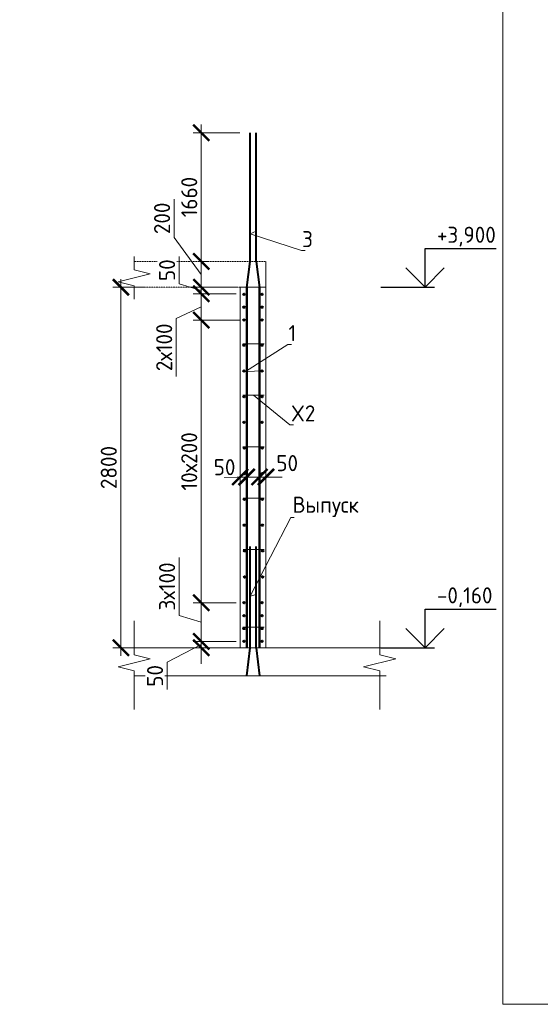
# Model space of a CAD drawing. Header units: millimetres. Extents: x 369815 to 1481759, y -423071 to -27917.
# Tile 115 of 256: x 494465 to 502553, y -198192 to -182900. Entities that reach past the tile are written whole.
import ezdxf
from ezdxf import colors
from ezdxf.entities.mleader import LeaderData, LeaderLine
from ezdxf.math import Vec2, Vec3

# ---------------------------------------------------------------- set-up
doc = ezdxf.new("R2010")
doc.units = ezdxf.units.MM
doc.linetypes.add('01 Штриховая _4 мм_', pattern=[6, 3.5, -2.5])
for name, color, linetype, lineweight in [('AF_Perekritie', 90, 'Continuous', 18), ('AF_Stena', 90, 'Continuous', 18), ('KR_Fundament', 253, 'Continuous', 18), ('Арм_шпильки', 143, 'Continuous', 18), ('Армирование', 3, 'Continuous', 40), ('АрмСтер', 2, 'Continuous', 50), ('подоснова', 151, 'Continuous', 5), ('размер', 1, 'Continuous', 25), ('РАЗМЕРЫ', 1, 'Continuous', 9), ('Текст', 7, 'Continuous', 25), ('ТОНКИЕ', 7, 'Continuous', 9)]:
    doc.layers.add(name, color=color, linetype=linetype, lineweight=lineweight)
doc.styles.add('GOST-2.304_Type-B', font='GOST_Common.ttf')
doc.styles.add('ГОСТ', font='GOST_Common.ttf')
doc.dimstyles.new('мой 25', dxfattribs={"dimscale": 100, "dimtxt": 2.5, "dimasz": 2.5, "dimexe": 1.25, "dimexo": 0.625, "dimtad": 1, "dimdec": 0, "dimlfac": 0.5, "dimtxsty": 'GOST-2.304_Type-B', "dimblk": 'ARCHTICK', "dimcen": 2.5, "dimdle": 1.25, "dimaunit": 1, "dimadec": 1, "dimazin": 2, "dimtfac": 1, "dimtdec": 0, "dimtmove": 1, "dimatfit": 3, "dimfxl": 6, "dimfxlon": 1, "dimtfill": 1, "dimlwd": -1, "dimlwe": -1, "dimarcsym": 0})

# ---------------------------------------------------------------- blocks, each defined once
blk = doc.blocks.new('*U78')
at = {"layer": 'ТОНКИЕ'}
blk.add_lwpolyline([(0, 0), (420, 0), (420, 297), (0, 297)], close=True, dxfattribs=at)
blk = doc.blocks.new('_None')
blk = doc.blocks.new('_ArchTick')
at = {"color": 0, "linetype": 'ByBlock', "const_width": 0.15}
blk.add_lwpolyline([(-0.5, -0.5), (0.5, 0.5)], dxfattribs=at)
blk = doc.blocks.new('*D597')
at = {"layer": 'DEFPOINTS', "color": 0, "transparency": 16777216}
for p in [(497250, -186655), (497286, -186655), (497249, -187055)]:
    blk.add_point(p, dxfattribs=at)
at = {"layer": 'РАЗМЕРЫ', "color": 0, "linetype": 'Continuous', "transparency": 16777216}
for p, q in [((496865, -186285), (496865, -185685)), ((497286, -186855), (496865, -186285)), ((497286, -187180), (497286, -186530)), ((497286, -186655), (497411, -186655)), ((497286, -187055), (497411, -187055))]:
    blk.add_line(p, q, dxfattribs=at)
at = {"layer": 'РАЗМЕРЫ', "color": 0, "transparency": 16777216, "xscale": 250, "yscale": 250, "zscale": 250}
for p, rotation in [((497286, -186655), 90), ((497286, -187055), 270)]:
    blk.add_blockref('_ArchTick', p, dxfattribs=dict(at, rotation=rotation))
at = {"layer": 'РАЗМЕРЫ', "color": 0, "transparency": 16777216, "insert": (496677, -185985), "char_height": 250, "attachment_point": 5, "rotation": 90, "style": 'GOST-2.304_Type-B', "bg_fill": 3, "box_fill_scale": 1.1, "bg_fill_color": 256, "bg_fill_true_color": 13158600, "bg_fill_transparency": 0}
blk.add_mtext('200', dxfattribs=at)
blk = doc.blocks.new('*D598')
at = {"layer": 'DEFPOINTS', "color": 0, "transparency": 16777216}
for p in [(497891, -189353), (497991, -189353), (497991, -190003)]:
    blk.add_point(p, dxfattribs=at)
at = {"layer": 'РАЗМЕРЫ', "color": 0, "linetype": 'Continuous', "transparency": 16777216}
for p, q in [((497891, -189415), (497891, -190128)), ((497991, -189415), (497991, -190128)), ((497891, -190003), (497641, -190003)), ((497991, -190003), (498241, -190003))]:
    blk.add_line(p, q, dxfattribs=at)
at = {"layer": 'РАЗМЕРЫ', "color": 0, "transparency": 16777216, "insert": (497648, -189850), "char_height": 250, "attachment_point": 5, "style": 'GOST-2.304_Type-B', "bg_fill": 3, "box_fill_scale": 1.1, "bg_fill_color": 256, "bg_fill_true_color": 13158600, "bg_fill_transparency": 0}
blk.add_mtext('50', dxfattribs=at)
at = {"layer": 'РАЗМЕРЫ', "color": 0, "linetype": 'Continuous', "transparency": 16777216}
blk.add_line((497891, -190003), (497991, -190003), dxfattribs=at)
at = {"layer": 'РАЗМЕРЫ', "color": 0, "transparency": 16777216, "xscale": 250, "yscale": 250, "zscale": 250}
blk.add_blockref('_ArchTick', (497891, -190003), dxfattribs=at)
at = {"layer": 'РАЗМЕРЫ', "color": 0, "transparency": 16777216, "xscale": 250, "yscale": 250, "zscale": 250, "rotation": 180}
blk.add_blockref('_ArchTick', (497991, -190003), dxfattribs=at)
blk = doc.blocks.new('*D599')
at = {"layer": 'DEFPOINTS', "color": 0, "transparency": 16777216}
for p in [(498191, -189353), (498291, -189353), (498291, -190003)]:
    blk.add_point(p, dxfattribs=at)
at = {"layer": 'РАЗМЕРЫ', "color": 0, "linetype": 'Continuous', "transparency": 16777216}
for p, q in [((498191, -189415), (498191, -190128)), ((498291, -189415), (498291, -190128)), ((498191, -190003), (497941, -190003)), ((498191, -190003), (498291, -190003)), ((498291, -190003), (498541, -190003))]:
    blk.add_line(p, q, dxfattribs=at)
at = {"layer": 'РАЗМЕРЫ', "color": 0, "transparency": 16777216, "xscale": 250, "yscale": 250, "zscale": 250}
blk.add_blockref('_ArchTick', (498191, -190003), dxfattribs=at)
at = {"layer": 'РАЗМЕРЫ', "color": 0, "transparency": 16777216, "insert": (498621, -189787), "char_height": 250, "attachment_point": 5, "style": 'GOST-2.304_Type-B', "bg_fill": 3, "box_fill_scale": 1.1, "bg_fill_color": 256, "bg_fill_true_color": 13158600, "bg_fill_transparency": 0}
blk.add_mtext('50', dxfattribs=at)
at = {"layer": 'РАЗМЕРЫ', "color": 0, "transparency": 16777216, "xscale": 250, "yscale": 250, "zscale": 250, "rotation": 180}
blk.add_blockref('_ArchTick', (498291, -190003), dxfattribs=at)
blk = doc.blocks.new('*D600')
at = {"layer": 'DEFPOINTS', "color": 0, "transparency": 16777216}
for p in [(496482, -187055), (496037, -192655), (498355, -192655)]:
    blk.add_point(p, dxfattribs=at)
at = {"layer": 'РАЗМЕРЫ', "color": 0, "linetype": 'Continuous', "transparency": 16777216}
for p, q in [((496037, -186930), (496037, -192780)), ((496420, -187055), (495912, -187055)), ((496637, -192655), (495912, -192655))]:
    blk.add_line(p, q, dxfattribs=at)
at = {"layer": 'РАЗМЕРЫ', "color": 0, "transparency": 16777216, "xscale": 250, "yscale": 250, "zscale": 250}
for p, rotation in [((496037, -187055), 90), ((496037, -192655), 270)]:
    blk.add_blockref('_ArchTick', p, dxfattribs=dict(at, rotation=rotation))
at = {"layer": 'РАЗМЕРЫ', "color": 0, "transparency": 16777216, "insert": (495849, -189855), "char_height": 250, "attachment_point": 5, "rotation": 90, "style": 'GOST-2.304_Type-B', "bg_fill": 3, "box_fill_scale": 1.1, "bg_fill_color": 256, "bg_fill_true_color": 13158600, "bg_fill_transparency": 0}
blk.add_mtext('2800', dxfattribs=at)
blk = doc.blocks.new('*D595')
at = {"layer": 'DEFPOINTS', "color": 0, "transparency": 16777216}
for p in [(497250, -186655), (497286, -186655), (497249, -187055)]:
    blk.add_point(p, dxfattribs=at)
at = {"layer": 'РАЗМЕРЫ', "color": 0, "linetype": 'Continuous', "transparency": 16777216}
for p, q in [((496865, -186285), (496865, -185685)), ((497286, -186855), (496865, -186285)), ((497286, -187180), (497286, -186530)), ((497286, -186655), (497411, -186655)), ((497286, -187055), (497411, -187055))]:
    blk.add_line(p, q, dxfattribs=at)
at = {"layer": 'РАЗМЕРЫ', "color": 0, "transparency": 16777216, "xscale": 250, "yscale": 250, "zscale": 250}
for p, rotation in [((497286, -186655), 90), ((497286, -187055), 270)]:
    blk.add_blockref('_ArchTick', p, dxfattribs=dict(at, rotation=rotation))
at = {"layer": 'РАЗМЕРЫ', "color": 0, "transparency": 16777216, "insert": (496677, -185985), "char_height": 250, "attachment_point": 5, "rotation": 90, "style": 'GOST-2.304_Type-B', "bg_fill": 3, "box_fill_scale": 1.1, "bg_fill_color": 256, "bg_fill_true_color": 13158600, "bg_fill_transparency": 0}
blk.add_mtext('200', dxfattribs=at)
blk = doc.blocks.new('*D596')
at = {"layer": 'DEFPOINTS', "color": 0, "transparency": 16777216}
for p in [(497286, -184655), (498046, -184655), (497250, -186655)]:
    blk.add_point(p, dxfattribs=at)
at = {"layer": 'РАЗМЕРЫ', "color": 0, "linetype": 'Continuous', "transparency": 16777216}
for p, q in [((497286, -186780), (497286, -184530)), ((497886, -184655), (497161, -184655)), ((497286, -186655), (497411, -186655))]:
    blk.add_line(p, q, dxfattribs=at)
at = {"layer": 'РАЗМЕРЫ', "color": 0, "transparency": 16777216, "xscale": 250, "yscale": 250, "zscale": 250}
for p, rotation in [((497286, -184655), 90), ((497286, -186655), 270)]:
    blk.add_blockref('_ArchTick', p, dxfattribs=dict(at, rotation=rotation))
at = {"layer": 'РАЗМЕРЫ', "color": 0, "transparency": 16777216, "insert": (497099, -185655), "char_height": 250, "attachment_point": 5, "rotation": 90, "style": 'GOST-2.304_Type-B', "bg_fill": 3, "box_fill_scale": 1.1, "bg_fill_color": 256, "bg_fill_true_color": 13158600, "bg_fill_transparency": 0}
blk.add_mtext('1660', dxfattribs=at)
blk = doc.blocks.new('*D601')
at = {"layer": 'DEFPOINTS', "color": 0, "transparency": 16777216}
for p in [(497286, -192556), (497891, -192556), (497891, -192655)]:
    blk.add_point(p, dxfattribs=at)
at = {"layer": 'РАЗМЕРЫ', "color": 0, "linetype": 'Continuous', "transparency": 16777216}
for p, q in [((497286, -192556), (497286, -192306)), ((497286, -192605), (496755, -192879)), ((497829, -192556), (497161, -192556)), ((497829, -192655), (497161, -192655)), ((497286, -192655), (497286, -192556)), ((497286, -192655), (497286, -192556)), ((497286, -192655), (497286, -192905)), ((496755, -192879), (496755, -193304))]:
    blk.add_line(p, q, dxfattribs=at)
at = {"layer": 'РАЗМЕРЫ', "color": 0, "transparency": 16777216, "xscale": 250, "yscale": 250, "zscale": 250}
for p, rotation in [((497286, -192556), 270), ((497286, -192655), 90)]:
    blk.add_blockref('_ArchTick', p, dxfattribs=dict(at, rotation=rotation))
at = {"layer": 'РАЗМЕРЫ', "color": 0, "transparency": 16777216, "insert": (496568, -193091), "char_height": 250, "attachment_point": 5, "rotation": 90, "style": 'GOST-2.304_Type-B', "bg_fill": 3, "box_fill_scale": 1.1, "bg_fill_color": 256, "bg_fill_true_color": 13158600, "bg_fill_transparency": 0}
blk.add_mtext('50', dxfattribs=at)
blk = doc.blocks.new('*D602')
at = {"layer": 'DEFPOINTS', "color": 0, "transparency": 16777216}
for p in [(497286, -191956), (497891, -191956), (497792, -192556)]:
    blk.add_point(p, dxfattribs=at)
at = {"layer": 'РАЗМЕРЫ', "color": 0, "linetype": 'Continuous', "transparency": 16777216}
for p, q in [((496943, -192152), (496943, -191252)), ((497286, -192681), (497286, -191831)), ((497829, -191956), (497161, -191956)), ((497286, -192256), (496943, -192152)), ((497730, -192556), (497161, -192556))]:
    blk.add_line(p, q, dxfattribs=at)
at = {"layer": 'РАЗМЕРЫ', "color": 0, "transparency": 16777216, "xscale": 250, "yscale": 250, "zscale": 250}
for p, rotation in [((497286, -191956), 90), ((497286, -192556), 270)]:
    blk.add_blockref('_ArchTick', p, dxfattribs=dict(at, rotation=rotation))
at = {"layer": 'РАЗМЕРЫ', "color": 0, "transparency": 16777216, "insert": (496755, -191702), "char_height": 250, "attachment_point": 5, "rotation": 90, "style": 'GOST-2.304_Type-B', "bg_fill": 3, "box_fill_scale": 1.1, "bg_fill_color": 256, "bg_fill_true_color": 13158600, "bg_fill_transparency": 0}
blk.add_mtext('3х100', dxfattribs=at)
blk = doc.blocks.new('*D603')
at = {"layer": 'DEFPOINTS', "color": 0, "transparency": 16777216}
for p in [(497286, -187565), (497951, -187565), (497860, -191956)]:
    blk.add_point(p, dxfattribs=at)
at = {"layer": 'РАЗМЕРЫ', "color": 0, "linetype": 'Continuous', "transparency": 16777216}
for p, q in [((497286, -192081), (497286, -187440)), ((497886, -187565), (497161, -187565)), ((497798, -191956), (497161, -191956))]:
    blk.add_line(p, q, dxfattribs=at)
at = {"layer": 'РАЗМЕРЫ', "color": 0, "transparency": 16777216, "xscale": 250, "yscale": 250, "zscale": 250}
for p, rotation in [((497286, -187565), 90), ((497286, -191956), 270)]:
    blk.add_blockref('_ArchTick', p, dxfattribs=dict(at, rotation=rotation))
at = {"layer": 'РАЗМЕРЫ', "color": 0, "transparency": 16777216, "insert": (497099, -189760), "char_height": 250, "attachment_point": 5, "rotation": 90, "style": 'GOST-2.304_Type-B', "bg_fill": 3, "box_fill_scale": 1.1, "bg_fill_color": 256, "bg_fill_true_color": 13158600, "bg_fill_transparency": 0}
blk.add_mtext('10х200', dxfattribs=at)
blk = doc.blocks.new('*D604')
at = {"layer": 'DEFPOINTS', "color": 0, "transparency": 16777216}
for p in [(497286, -187055), (497891, -187055), (497891, -187156)]:
    blk.add_point(p, dxfattribs=at)
at = {"layer": 'РАЗМЕРЫ', "color": 0, "linetype": 'Continuous', "transparency": 16777216}
for p, q in [((496943, -187002), (496943, -186577)), ((497286, -187055), (497286, -186805)), ((497286, -187105), (496943, -187002)), ((497829, -187055), (497161, -187055)), ((497829, -187156), (497161, -187156)), ((497286, -187156), (497286, -187055)), ((497286, -187156), (497286, -187055)), ((497286, -187156), (497286, -187406))]:
    blk.add_line(p, q, dxfattribs=at)
at = {"layer": 'РАЗМЕРЫ', "color": 0, "transparency": 16777216, "xscale": 250, "yscale": 250, "zscale": 250}
for p, rotation in [((497286, -187055), 270), ((497286, -187156), 90)]:
    blk.add_blockref('_ArchTick', p, dxfattribs=dict(at, rotation=rotation))
at = {"layer": 'РАЗМЕРЫ', "color": 0, "transparency": 16777216, "insert": (496755, -186790), "char_height": 250, "attachment_point": 5, "rotation": 90, "style": 'GOST-2.304_Type-B', "bg_fill": 3, "box_fill_scale": 1.1, "bg_fill_color": 256, "bg_fill_true_color": 13158600, "bg_fill_transparency": 0}
blk.add_mtext('50', dxfattribs=at)
blk = doc.blocks.new('штамп кж1.1')
at = {"layer": 'Текст', "color": 7, "attachment_point": 1, "style": 'ГОСТ'}
for s, width, heights, insert, char_height in [('\\pi594.35517;{\\fTimes New Roman|b0|i0|c204|p18;\\C256;Строительство жилого комплекса со  встроенными помещениями \\P\\pi1441.86779;общественного-делового, коммерческого назначения и \\P\\pi41.3631;поликлиническим учреждением по адресу: г. Чита, ул. 1-я Коллективная}', 11543.07, [0], (411117, -81801), 250), ('\\pi389.01406;{\\fTimes New Roman|b0|i0|c204|p18;\\C256;«Жилой дом со встроенными помещениями \\P\\pi641.91601;общественно-делового и коммерческого \\P\\pi302.06381;назначения на первом этаже здания», поз. 3.1\\P}', 7000, [1500], (410844, -83331), 225)]:
    blk.add_mtext_dynamic_manual_height_columns(s, width=width, gutter_width=12.5, heights=heights, dxfattribs=dict(at, insert=insert, char_height=char_height))
blk = doc.blocks.new('*D813')
at = {"layer": 'DEFPOINTS', "color": 0, "transparency": 16777216}
for p in [(497891, -187156), (497286, -187565), (497579, -187565)]:
    blk.add_point(p, dxfattribs=at)
at = {"layer": 'РАЗМЕРЫ', "color": 0, "linetype": 'Continuous', "transparency": 16777216}
for p, q in [((497829, -187156), (497161, -187156)), ((497286, -187031), (497286, -187690)), ((497286, -187360), (496898, -187539)), ((496898, -187539), (496898, -188439)), ((497516, -187565), (497161, -187565))]:
    blk.add_line(p, q, dxfattribs=at)
at = {"layer": 'РАЗМЕРЫ', "color": 0, "transparency": 16777216, "xscale": 250, "yscale": 250, "zscale": 250}
for p, rotation in [((497286, -187156), 90), ((497286, -187565), 270)]:
    blk.add_blockref('_ArchTick', p, dxfattribs=dict(at, rotation=rotation))
at = {"layer": 'РАЗМЕРЫ', "color": 0, "transparency": 16777216, "insert": (496710, -187989), "char_height": 250, "attachment_point": 5, "rotation": 90, "style": 'GOST-2.304_Type-B', "bg_fill": 3, "box_fill_scale": 1.1, "bg_fill_color": 256, "bg_fill_true_color": 13158600, "bg_fill_transparency": 0}
blk.add_mtext('2х100', dxfattribs=at)

msp = doc.modelspace()

# ---------------------------------------------------------------- linework, layer by layer
at = {"elevation": 3100}
for points in [[(500761.9, -186455.4), (501867.2, -186455.4)], [(500761.9, -187055.4), (500761.9, -186455.4)], [(501061.9, -186755.4), (500761.9, -187055.4), (500461.9, -186755.4)], [(500077.4, -187055.4), (500911.9, -187055.4)], [(500761.9, -192055.4), (501867.2, -192055.4)], [(500761.9, -192655.4), (500761.9, -192055.4)], [(501061.9, -192355.4), (500761.9, -192655.4), (500461.9, -192355.4)], [(500077.4, -192655.4), (500911.9, -192655.4)]]:
    msp.add_lwpolyline(points, dxfattribs=at)
at = {"layer": 'AF_Perekritie', "linetype": '01 Штриховая _4 мм_', "lineweight": 9}
for p, q in [((498291.1, -186655.4, 3100), (496242.5, -186655.4, 3100)), ((496242.5, -187055.4, 3100), (498291.1, -187055.4, 3100))]:
    msp.add_line(p, q, dxfattribs=at)
at = {"layer": 'AF_Stena', "lineweight": 20}
for p, q in [((497891.1, -187055.4, 3100), (497891.1, -192655.4, 3100)), ((498291.1, -187055.4, 3100), (497891.1, -187055.4, 3100)), ((498291.1, -192655.4, 3100), (498291.1, -187055.4, 3100))]:
    msp.add_line(p, q, dxfattribs=at)
at = {"layer": 'AF_Stena', "lineweight": 20, "elevation": 3100}
for points in [[(496242.5, -186730.4), (496242.5, -186580.4)], [(496492.5, -186847.9), (495992.5, -186972.9)], [(496242.5, -186730.4), (496242.5, -186785.4)], [(496242.5, -186785.4), (496492.5, -186847.9)], [(495992.5, -186972.9), (496242.5, -187035.4)], [(496242.5, -187035.4), (496242.5, -187090.4)], [(496242.5, -187090.4), (496242.5, -187240.4)], [(496242.5, -192708.7), (496242.5, -192236.8)], [(500058.9, -192708.7), (500058.9, -192236.8)], [(496492.5, -192826.2), (495992.5, -192951.2)], [(496242.5, -192708.7), (496242.5, -192763.7)], [(496242.5, -192763.7), (496492.5, -192826.2)], [(500308.9, -192826.2), (499808.9, -192951.2)], [(500058.9, -192708.7), (500058.9, -192763.7)], [(500058.9, -192763.7), (500308.9, -192826.2)], [(495992.5, -192951.2), (496242.5, -193013.7)], [(499808.9, -192951.2), (500058.9, -193013.7)], [(496242.5, -193013.7), (496242.5, -193068.7)], [(496242.5, -193068.7), (496242.5, -193612.8)], [(500058.9, -193013.7), (500058.9, -193068.7)], [(500058.9, -193068.7), (500058.9, -193612.8)]]:
    msp.add_lwpolyline(points, dxfattribs=at)
at = {"layer": 'KR_Fundament', "lineweight": 9}
for p, q in [((500158.9, -192655.4, 3100), (496242.5, -192655.4, 3100)), ((496242.5, -193091.2, 3100), (500158.9, -193091.2, 3100))]:
    msp.add_line(p, q, dxfattribs=at)
at = {"layer": 'Арм_шпильки'}
msp.add_line((497931.1, -187935.5, 3100), (498260.6, -187935.5, 3100), dxfattribs=at)
at = {"layer": 'Армирование', "ltscale": 100}
for p, q in [((498046.4, -186655.4, 3100), (498046.4, -184657.8, 3100)), ((498137.1, -186655.4, 3100), (498137.1, -184657.8, 3100)), ((498046.1, -192655.4, 3100), (498046.4, -191082.2, 3100)), ((498136.8, -192655.4, 3100), (498137.1, -191082.2, 3100))]:
    msp.add_line(p, q, dxfattribs=at)
for centre in [(497951.1, -187955.5, 3100), (498231.1, -187955.5, 3100), (497951.1, -188355.5, 3100), (498231.1, -188355.5, 3100), (498231.1, -192155.4, 3100), (498231.1, -192555.4, 3100)]:
    msp.add_circle(centre, 12, dxfattribs=at)
at = {"layer": 'АрмСтер', "ltscale": 15}
for p, q in [((497992.4, -192655.4, 3100), (497992.4, -187055.4, 3100)), ((498190.8, -192655.4, 3100), (498190.8, -187055.4, 3100))]:
    msp.add_line(p, q, dxfattribs=at)

# ---------------------------------------------------------------- block references
at = {"xscale": 100, "yscale": 100, "zscale": 100}
msp.add_blockref('*U78', (501971, -198191.8, 3100), dxfattribs=at)

# ---------------------------------------------------------------- texts
at = {"style": 'GOST-2.304_Type-B'}
for s, p in [('+3,900', (500947.9, -186365.4, 3100)), ('-0,160', (500947.9, -191965.4, 3100))]:
    msp.add_text(s, height=250, dxfattribs=at).set_placement(p)
at = {"layer": 'Текст', "color": 7, "insert": (480882.1, -196191.8, 3100), "char_height": 250, "attachment_point": 1, "style": 'ГОСТ'}
msp.add_mtext_dynamic_manual_height_columns('\\pi3500;{\\C0;\\P\\pi1371.59091;План пилонов} 2-5-го этажа{\\H1.83333x; }', width=7000, gutter_width=12.5, heights=[1500], dxfattribs=at)

# ---------------------------------------------------------------- leaders
at = {"layer": 'подоснова'}
ml = msp.add_multileader_mtext('Standard', dxfattribs=at)
ml.set_content('3', color=256, style='GOST-2.304_Type-B')
ml.set_leader_properties(color=256, linetype='ByLayer', lineweight=15)
ml.set_arrow_properties(name='NONE')
ml.build(insert=Vec2(0, 0))
ml.multileader.update_dxf_attribs({"text_left_attachment_type": 6, "text_right_attachment_type": 6, "dogleg_length": 10, "arrow_head_size": 18})
ctx = ml.context
ctx.base_point, ctx.char_height, ctx.arrow_head_size, ctx.landing_gap_size, ctx.plane_origin = Vec3(498854.7, -186482.5, 3100), 250, 18, 20, Vec3(497637.8, -185169.9, 3100)
ctx.left_attachment, ctx.right_attachment, ctx.text_align_type = 6, 6, 1
notes = []
notes.append((ctx, [(0, (1, 1, 0), (498844.7, -186482.5, 3100), (1, 0), 10, [(1, [(498137.1, -186186.4, 3100), (498046.4, -186224.3, 3100)], 0, [])])]))
ctx.mtext.insert, ctx.mtext.width, ctx.mtext.alignment, ctx.mtext.flow_direction = Vec3(498937.2, -186182.5, 3100), 22.898, 2, 5
ml = msp.add_multileader_mtext('Standard', dxfattribs=at)
ml.set_content('1 ', color=256, style='GOST-2.304_Type-B')
ml.set_leader_properties(color=256, linetype='ByLayer', lineweight=15)
ml.set_arrow_properties(name='NONE')
ml.build(insert=Vec2(0, 0))
ml.multileader.update_dxf_attribs({"text_left_attachment_type": 6, "text_right_attachment_type": 6, "dogleg_length": 10, "arrow_head_size": 18})
ctx = ml.context
ctx.base_point, ctx.char_height, ctx.arrow_head_size, ctx.landing_gap_size, ctx.plane_origin = Vec3(498643.1, -187942.9, 3100), 250, 18, 20, Vec3(497648.6, -187502.6, 3100)
ctx.left_attachment, ctx.right_attachment, ctx.text_align_type = 6, 6, 1
notes.append((ctx, [(0, (1, 1, 0), (498633.1, -187942.9, 3100), (1, 0), 10, [(1, [(498255.1, -188355.5, 3100), (497971.2, -188364.9, 3100)], 0, [])])]))
ctx.mtext.insert, ctx.mtext.width, ctx.mtext.alignment, ctx.mtext.flow_direction = Vec3(498700.6, -187642.9, 3100), 22.898, 2, 5
ml = msp.add_multileader_mtext('Standard', dxfattribs=at)
ml.set_content('Выпуск', color=256, style='GOST-2.304_Type-B')
ml.set_leader_properties(color=256, linetype='ByLayer', lineweight=15)
ml.set_arrow_properties(name='NONE')
ml.build(insert=Vec2(0, 0))
ml.multileader.update_dxf_attribs({"text_left_attachment_type": 6, "text_right_attachment_type": 6, "dogleg_length": 10, "arrow_head_size": 18})
ctx = ml.context
ctx.base_point, ctx.char_height, ctx.arrow_head_size, ctx.landing_gap_size, ctx.plane_origin = Vec3(498687.4, -190632.9, 3100), 250, 18, 20, Vec3(497530.4, -190614.8, 3100)
ctx.left_attachment, ctx.right_attachment, ctx.text_align_type = 6, 6, 1
notes.append((ctx, [(0, (1, 1, 0), (498677.4, -190632.9, 3100), (1, 0), 10, [(1, [(498137, -191825.2, 3100), (498046.1, -191852.7, 3100)], 0, [])])]))
ctx.mtext.insert, ctx.mtext.width, ctx.mtext.alignment, ctx.mtext.flow_direction = Vec3(499219.9, -190307.9, 3100), 22.898, 2, 5
for ctx, leaders in notes:
    for number, flags, end, landing, length, lines in leaders:
        leader = LeaderData()
        leader.index, (leader.has_last_leader_line, leader.has_dogleg_vector, leader.attachment_direction) = number, flags
        leader.last_leader_point, leader.dogleg_vector, leader.dogleg_length = Vec3(end), Vec3(landing), length
        for number, points, colour, breaks in lines:
            line = LeaderLine()
            line.index, line.vertices, line.color, line.breaks = number, Vec3.list(points), colors.encode_raw_color(colour), breaks
            leader.lines.append(line)
        ctx.leaders.append(leader)

# ---------------------------------------------------------------- next in the draw order: dimensions: what is measured, and where the dimension line sits
at = {"layer": 'РАЗМЕРЫ', "color": 146, "true_color": 0x006272}
dim = msp.add_linear_dim(base=(497286.4, -186655.4, 3100), p1=(497249.4, -187055.4, 3100), p2=(497249.6, -186655.4, 3100), angle=90, dimstyle='мой 25', dxfattribs=at)
dim.commit()
dim.dimension.update_dxf_attribs({"geometry": '*D597', "text_midpoint": (496864.9, -186222.6, 3100), "dimtype": 160})
dim = msp.add_linear_dim(base=(497991.1, -190002.9, 3100), p1=(497891.1, -189352.8, 3100), p2=(497991.1, -189352.8, 3100), dimstyle='мой 25', dxfattribs=at)
dim.commit()
dim.dimension.update_dxf_attribs({"geometry": '*D598', "text_midpoint": (497648.5, -190037.5, 3100), "dimtype": 160})

# ---------------------------------------------------------------- next in the draw order: dimensions: what is measured, and where the dimension line sits
dim = msp.add_linear_dim(base=(498291.1, -190002.9, 3100), p1=(498191.1, -189352.8, 3100), p2=(498291.1, -189352.8, 3100), dimstyle='мой 25', dxfattribs=at)
dim.commit()
dim.dimension.update_dxf_attribs({"geometry": '*D599', "text_midpoint": (498620.7, -189974.9, 3100), "dimtype": 160})

# ---------------------------------------------------------------- next in the draw order: dimensions: what is measured, and where the dimension line sits
dim = msp.add_linear_dim(base=(496036.5, -192655.4, 3100), p1=(496482, -187055.4, 3100), p2=(498355.3, -192655.4, 3100), angle=90, dimstyle='мой 25', dxfattribs=at)
dim.commit()
dim.dimension.update_dxf_attribs({"geometry": '*D600', "text_midpoint": (495849, -189855.4, 3100)})

# ---------------------------------------------------------------- next in the draw order: linework, layer by layer
at = {"layer": 'AF_Stena', "lineweight": 20}
msp.add_line((498291.1, -187055.4, 3100), (498291.1, -186656.4, 3100), dxfattribs=at)
at = {"layer": 'Арм_шпильки'}
for p, q in [((497931.1, -188733.8, 3100), (498260.6, -188733.8, 3100)), ((497933.8, -189532.2, 3100), (498260.6, -189532.2, 3100)), ((497936.4, -190330.5, 3100), (498260.6, -190330.5, 3100)), ((497939.1, -191128.8, 3100), (498260.6, -191128.8, 3100)), ((497931.1, -192335.4, 3100), (498260.6, -192335.4, 3100))]:
    msp.add_line(p, q, dxfattribs=at)
at = {"layer": 'Армирование', "ltscale": 100}
for p, q in [((497992.4, -187057.8, 3100), (498046.4, -186655.4, 3100)), ((498137.1, -186655.4, 3100), (498191.1, -187057.8, 3100)), ((497992.4, -193091.2, 3100), (498046.1, -192655.4, 3100)), ((498136.8, -192655.4, 3100), (498190.8, -193089.9, 3100))]:
    msp.add_line(p, q, dxfattribs=at)
for centre in [(498231.1, -187165.4, 3100), (498231.1, -187365.4, 3100), (498231.1, -187565.4, 3100), (497951.1, -188753.8, 3100), (498231.1, -188753.8, 3100), (497951.1, -189153.8, 3100), (498231.1, -189153.8, 3100), (497953.8, -189552.2, 3100), (498233.8, -189552.2, 3100), (497953.8, -189952.2, 3100), (498233.8, -189952.2, 3100), (497956.4, -190350.5, 3100), (498236.4, -190350.5, 3100), (497956.4, -190750.5, 3100), (498236.4, -190750.5, 3100), (497959.1, -191148.8, 3100), (498239.1, -191148.8, 3100), (497959.1, -191555.8, 3100), (498239.1, -191555.8, 3100), (498231.1, -191955.4, 3100), (498231.1, -192355.4, 3100)]:
    msp.add_circle(centre, 12, dxfattribs=at)

# ---------------------------------------------------------------- next in the draw order: dimensions: what is measured, and where the dimension line sits
at = {"layer": 'РАЗМЕРЫ', "color": 146, "true_color": 0x006272}
dim = msp.add_linear_dim(base=(497286.4, -186655.4, 3100), p1=(497249.4, -187055.4, 3100), p2=(497249.6, -186655.4, 3100), angle=90, dimstyle='мой 25', dxfattribs=at)
dim.commit()
dim.dimension.update_dxf_attribs({"geometry": '*D595', "text_midpoint": (496864.9, -186222.6, 3100), "dimtype": 160})

# ---------------------------------------------------------------- next in the draw order: leaders
at = {"layer": 'подоснова'}
ml = msp.add_multileader_mtext('Standard', dxfattribs=at)
ml.set_content('X2', color=256, style='GOST-2.304_Type-B')
ml.set_leader_properties(color=256, linetype='ByLayer', lineweight=15)
ml.set_arrow_properties(name='NONE')
ml.build(insert=Vec2(0, 0))
ml.multileader.update_dxf_attribs({"text_left_attachment_type": 6, "text_right_attachment_type": 6, "dogleg_length": 10, "arrow_head_size": 18})
ctx = ml.context
ctx.base_point, ctx.char_height, ctx.arrow_head_size, ctx.landing_gap_size, ctx.plane_origin = Vec3(498674.1, -189189.9, 3100), 250, 18, 20, Vec3(497679.6, -188043.8, 3100)
ctx.left_attachment, ctx.right_attachment, ctx.text_align_type = 6, 6, 1
notes = []
notes.append((ctx, [(0, (1, 1, 0), (498664.1, -189189.9, 3100), (1, 0), 10, [(0, [(498095.8, -188733.8, 3100)], 0, [])])]))
ctx.mtext.insert, ctx.mtext.width, ctx.mtext.alignment, ctx.mtext.flow_direction = Vec3(498869.1, -188889.9, 3100), 22.898, 2, 5
for ctx, leaders in notes:
    for number, flags, end, landing, length, lines in leaders:
        leader = LeaderData()
        leader.index, (leader.has_last_leader_line, leader.has_dogleg_vector, leader.attachment_direction) = number, flags
        leader.last_leader_point, leader.dogleg_vector, leader.dogleg_length = Vec3(end), Vec3(landing), length
        for number, points, colour, breaks in lines:
            line = LeaderLine()
            line.index, line.vertices, line.color, line.breaks = number, Vec3.list(points), colors.encode_raw_color(colour), breaks
            leader.lines.append(line)
        ctx.leaders.append(leader)

# ---------------------------------------------------------------- next in the draw order: dimensions: what is measured, and where the dimension line sits
at = {"layer": 'РАЗМЕРЫ', "color": 146, "true_color": 0x006272}
dim = msp.add_linear_dim(base=(497286.4, -184655.4, 3100), p1=(497249.6, -186655.4, 3100), p2=(498046.4, -184655.4, 3100), angle=90, text='1660', dimstyle='мой 25', dxfattribs=at)
dim.commit()
dim.dimension.update_dxf_attribs({"geometry": '*D596', "text_midpoint": (497098.9, -185655.4, 3100)})
dim = msp.add_linear_dim(base=(497286.4, -192555.5, 3100), p1=(497891.1, -192655.4, 3100), p2=(497891.1, -192555.5, 3100), angle=90, dimstyle='мой 25', dxfattribs=at)
dim.commit()
dim.dimension.update_dxf_attribs({"geometry": '*D601', "text_midpoint": (496755.1, -192941.2, 3100), "dimtype": 160})

# ---------------------------------------------------------------- next in the draw order: dimensions: what is measured, and where the dimension line sits
dim = msp.add_linear_dim(base=(497286.4, -191955.5, 3100), p1=(497792.1, -192555.5, 3100), p2=(497891.1, -191955.5, 3100), angle=90, text='3х100', dimstyle='мой 25', dxfattribs=at)
dim.commit()
dim.dimension.update_dxf_attribs({"geometry": '*D602', "text_midpoint": (496755.1, -192089.9, 3100)})

# ---------------------------------------------------------------- next in the draw order: linework, layer by layer
at = {"layer": 'Армирование', "ltscale": 100}
for centre in [(497951.1, -192355.4, 3100), (497951.1, -192555.4, 3100)]:
    msp.add_circle(centre, 12, dxfattribs=at)

# ---------------------------------------------------------------- next in the draw order: block references
at = {"layer": 'размер'}
msp.add_blockref('штамп кж1.1', (70023.8, -111557.6, 3100), dxfattribs=at)

# ---------------------------------------------------------------- next in the draw order: dimensions: what is measured, and where the dimension line sits
at = {"layer": 'РАЗМЕРЫ', "color": 146, "true_color": 0x006272}
dim = msp.add_linear_dim(base=(497286.4, -187565.4, 3100), p1=(497860.5, -191955.5, 3100), p2=(497951.1, -187565.4, 3100), angle=90, text='10х200', dimstyle='мой 25', dxfattribs=at)
dim.commit()
dim.dimension.update_dxf_attribs({"geometry": '*D603', "text_midpoint": (497098.9, -189760.4, 3100)})

# ---------------------------------------------------------------- next in the draw order: linework, layer by layer
at = {"layer": 'Армирование', "ltscale": 100}
for centre in [(497951.1, -187565.4, 3100), (497951.1, -191955.4, 3100), (497951.1, -192155.4, 3100)]:
    msp.add_circle(centre, 12, dxfattribs=at)

# ---------------------------------------------------------------- next in the draw order: dimensions: what is measured, and where the dimension line sits
at = {"layer": 'РАЗМЕРЫ', "color": 146, "true_color": 0x006272}
dim = msp.add_linear_dim(base=(497286.4, -187055.4, 3100), p1=(497891.1, -187155.5, 3100), p2=(497891.1, -187055.4, 3100), angle=90, dimstyle='мой 25', dxfattribs=at)
dim.commit()
dim.dimension.update_dxf_attribs({"geometry": '*D604', "text_midpoint": (496755.1, -186939.8, 3100)})

# ---------------------------------------------------------------- next in the draw order: linework, layer by layer
at = {"layer": 'Армирование', "ltscale": 100}
for centre in [(497951.1, -187165.4, 3100), (497951.1, -187365.4, 3100)]:
    msp.add_circle(centre, 12, dxfattribs=at)

# ---------------------------------------------------------------- next in the draw order: dimensions: what is measured, and where the dimension line sits
at = {"layer": 'РАЗМЕРЫ', "color": 146, "true_color": 0x006272}
dim = msp.add_linear_dim(base=(497286.4, -187565.4, 3100), p1=(497891.1, -187155.5, 3100), p2=(497578.7, -187565.4, 3100), angle=90, text='2х100', dimstyle='мой 25', dxfattribs=at)
dim.commit()
dim.dimension.update_dxf_attribs({"geometry": '*D813', "text_midpoint": (496897.9, -187601.3, 3100), "dimtype": 160})

doc.saveas('drawing.dxf')
